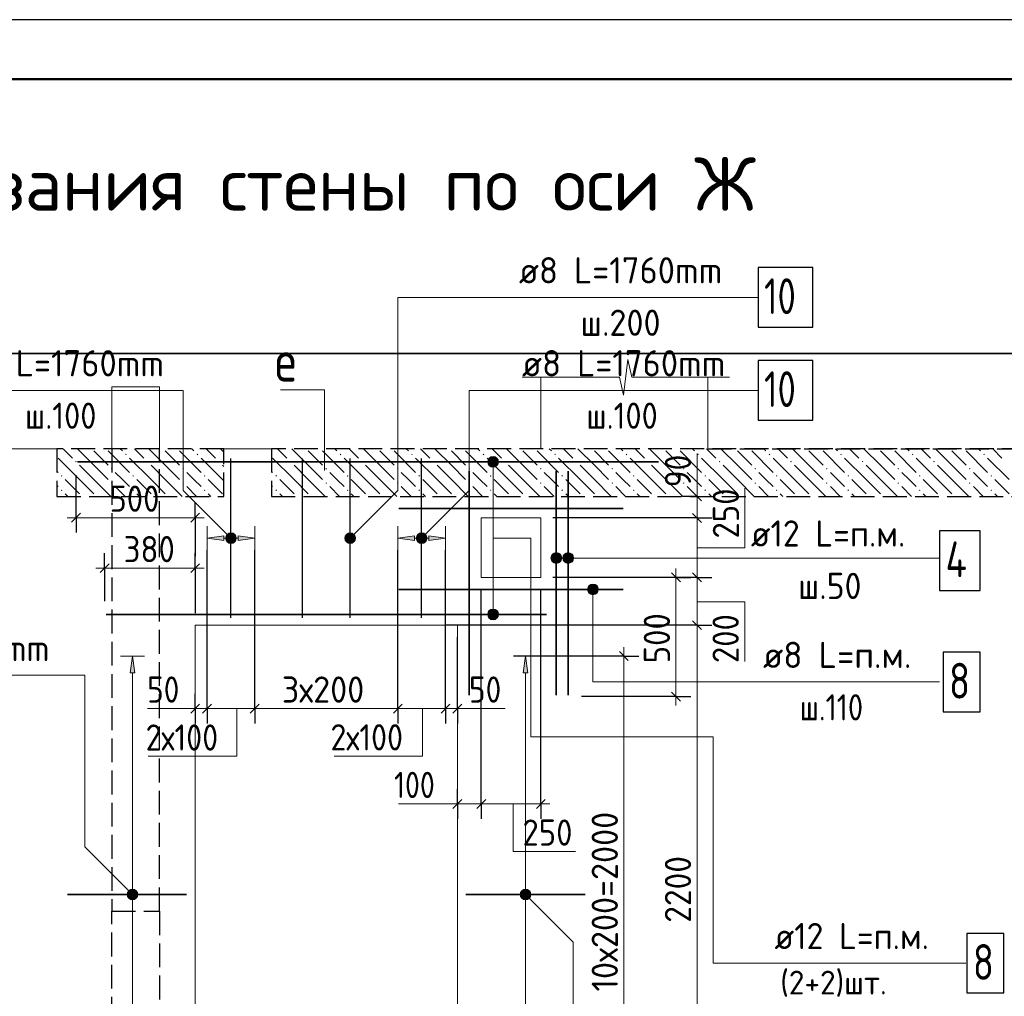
# Model space of a CAD drawing. Header units: millimetres. Extents: x 0 to 42000, y 0 to 29700.
# Tile 6 of 13: x 7369 to 15631, y 21506 to 29700. Entities that reach past the tile are written whole.
import ezdxf

# ---------------------------------------------------------------- set-up
doc = ezdxf.new("R2010")
doc.units = ezdxf.units.MM
doc.linetypes.add('______2', pattern=[270, 200, -70])
for name, color, linetype, lineweight in [('Standard', 7, 'Continuous', 25), ('ЖБ Перекрытие верхний уровень', 7, '______2', 25), ('Заголовок чертежа', 7, 'Continuous', 25), ('Позиционная метка линия выноска', 7, 'Continuous', 13), ('Примечания', 7, 'Continuous', 13), ('Размерная линия_ общее', 7, 'Continuous', 13), ('Сечения символ', 7, 'Continuous', 25), ('Стена обрамление Г-обр.', 7, 'Continuous', 35), ('Стена обрамление П-обр.', 7, 'Continuous', 35), ('Текст_ общее', 7, 'Continuous', 25)]:
    doc.layers.add(name, color=color, linetype=linetype, lineweight=lineweight)
doc.layers.add('Размерная выноска', color=7, linetype='Continuous')
doc.layers.add('Стена Хомут', color=7, linetype='Continuous', lineweight=25, true_color=0x6e3c1e)
doc.styles.add('ISOCPEUR', font='txt')

msp = doc.modelspace()

# ---------------------------------------------------------------- hatches: boundary and pattern name
at = {"layer": 'ЖБ Перекрытие верхний уровень', "linetype": 'Continuous', "lineweight": 18, "transparency": 33554687}
for points in [[(8254.5, 26052.1), (8261, 26058.6), (8267.5, 26052.1), (8261, 26045.6)], [(8854.5, 26052.1), (8861, 26058.6), (8867.5, 26052.1), (8861, 26045.6)], [(10054.5, 26052.1), (10061, 26058.6), (10067.5, 26052.1), (10061, 26045.6)], [(10654.5, 26052.1), (10661, 26058.6), (10667.5, 26052.1), (10661, 26045.6)], [(11254.5, 26052.1), (11261, 26058.6), (11267.5, 26052.1), (11261, 26045.6)], [(11854.5, 26052.1), (11861, 26058.6), (11867.5, 26052.1), (11861, 26045.6)], [(12454.5, 26052.1), (12461, 26058.6), (12467.5, 26052.1), (12461, 26045.6)], [(13054.5, 26052.1), (13061, 26058.6), (13067.5, 26052.1), (13061, 26045.6)], [(13654.5, 26052.1), (13661, 26058.6), (13667.5, 26052.1), (13661, 26045.6)], [(14254.5, 26052.1), (14261, 26058.6), (14267.5, 26052.1), (14261, 26045.6)], [(14854.5, 26052.1), (14861, 26058.6), (14867.5, 26052.1), (14861, 26045.6)], [(15454.5, 26052.1), (15461, 26058.6), (15467.5, 26052.1), (15461, 26045.6)], [(7834.5, 25992.1), (7841, 25998.6), (7847.5, 25992.1), (7841, 25985.6)], [(8434.5, 25992.1), (8441, 25998.6), (8447.5, 25992.1), (8441, 25985.6)], [(9034.5, 25992.1), (9041, 25998.6), (9047.5, 25992.1), (9041, 25985.6)], [(9634.5, 25992.1), (9641, 25998.6), (9647.5, 25992.1), (9641, 25985.6)], [(10234.5, 25992.1), (10241, 25998.6), (10247.5, 25992.1), (10241, 25985.6)], [(10834.5, 25992.1), (10841, 25998.6), (10847.5, 25992.1), (10841, 25985.6)], [(11434.5, 25992.1), (11441, 25998.6), (11447.5, 25992.1), (11441, 25985.6)], [(12034.5, 25992.1), (12041, 25998.6), (12047.5, 25992.1), (12041, 25985.6)], [(12634.5, 25992.1), (12641, 25998.6), (12647.5, 25992.1), (12641, 25985.6)], [(13234.5, 25992.1), (13241, 25998.6), (13247.5, 25992.1), (13241, 25985.6)], [(13834.5, 25992.1), (13841, 25998.6), (13847.5, 25992.1), (13841, 25985.6)], [(14434.5, 25992.1), (14441, 25998.6), (14447.5, 25992.1), (14441, 25985.6)], [(15034.5, 25992.1), (15041, 25998.6), (15047.5, 25992.1), (15041, 25985.6)], [(7714.5, 25872.1), (7721, 25878.6), (7727.5, 25872.1), (7721, 25865.6)], [(8134.5, 25932.1), (8141, 25938.6), (8147.5, 25932.1), (8141, 25925.6)], [(8314.5, 25872.1), (8321, 25878.6), (8327.5, 25872.1), (8321, 25865.6)], [(8734.5, 25932.1), (8741, 25938.6), (8747.5, 25932.1), (8741, 25925.6)], [(8914.5, 25872.1), (8921, 25878.6), (8927.5, 25872.1), (8921, 25865.6)], [(9514.5, 25872.1), (9521, 25878.6), (9527.5, 25872.1), (9521, 25865.6)], [(9934.5, 25932.1), (9941, 25938.6), (9947.5, 25932.1), (9941, 25925.6)], [(10114.5, 25872.1), (10121, 25878.6), (10127.5, 25872.1), (10121, 25865.6)], [(10534.5, 25932.1), (10541, 25938.6), (10547.5, 25932.1), (10541, 25925.6)], [(10714.5, 25872.1), (10721, 25878.6), (10727.5, 25872.1), (10721, 25865.6)], [(11134.5, 25932.1), (11141, 25938.6), (11147.5, 25932.1), (11141, 25925.6)], [(11314.5, 25872.1), (11321, 25878.6), (11327.5, 25872.1), (11321, 25865.6)], [(11734.5, 25932.1), (11741, 25938.6), (11747.5, 25932.1), (11741, 25925.6)], [(11914.5, 25872.1), (11921, 25878.6), (11927.5, 25872.1), (11921, 25865.6)], [(12334.5, 25932.1), (12341, 25938.6), (12347.5, 25932.1), (12341, 25925.6)], [(12514.5, 25872.1), (12521, 25878.6), (12527.5, 25872.1), (12521, 25865.6)], [(12934.5, 25932.1), (12941, 25938.6), (12947.5, 25932.1), (12941, 25925.6)], [(13114.5, 25872.1), (13121, 25878.6), (13127.5, 25872.1), (13121, 25865.6)], [(13534.5, 25932.1), (13541, 25938.6), (13547.5, 25932.1), (13541, 25925.6)], [(13714.5, 25872.1), (13721, 25878.6), (13727.5, 25872.1), (13721, 25865.6)], [(14134.5, 25932.1), (14141, 25938.6), (14147.5, 25932.1), (14141, 25925.6)], [(14314.5, 25872.1), (14321, 25878.6), (14327.5, 25872.1), (14321, 25865.6)], [(14734.5, 25932.1), (14741, 25938.6), (14747.5, 25932.1), (14741, 25925.6)], [(14914.5, 25872.1), (14921, 25878.6), (14927.5, 25872.1), (14921, 25865.6)], [(15334.5, 25932.1), (15341, 25938.6), (15347.5, 25932.1), (15341, 25925.6)], [(15514.5, 25872.1), (15521, 25878.6), (15527.5, 25872.1), (15521, 25865.6)], [(8134.5, 25812.1), (8141, 25818.6), (8147.5, 25812.1), (8141, 25805.6)], [(8734.5, 25812.1), (8741, 25818.6), (8747.5, 25812.1), (8741, 25805.6)], [(9934.5, 25812.1), (9941, 25818.6), (9947.5, 25812.1), (9941, 25805.6)], [(10534.5, 25812.1), (10541, 25818.6), (10547.5, 25812.1), (10541, 25805.6)], [(11134.5, 25812.1), (11141, 25818.6), (11147.5, 25812.1), (11141, 25805.6)], [(11734.5, 25812.1), (11741, 25818.6), (11747.5, 25812.1), (11741, 25805.6)], [(12334.5, 25812.1), (12341, 25818.6), (12347.5, 25812.1), (12341, 25805.6)], [(12934.5, 25812.1), (12941, 25818.6), (12947.5, 25812.1), (12941, 25805.6)], [(13534.5, 25812.1), (13541, 25818.6), (13547.5, 25812.1), (13541, 25805.6)], [(14134.5, 25812.1), (14141, 25818.6), (14147.5, 25812.1), (14141, 25805.6)], [(14734.5, 25812.1), (14741, 25818.6), (14747.5, 25812.1), (14741, 25805.6)], [(15334.5, 25812.1), (15341, 25818.6), (15347.5, 25812.1), (15341, 25805.6)], [(7714.5, 25752.1), (7721, 25758.6), (7727.5, 25752.1), (7721, 25745.6)], [(8314.5, 25752.1), (8321, 25758.6), (8327.5, 25752.1), (8321, 25745.6)], [(8914.5, 25752.1), (8921, 25758.6), (8927.5, 25752.1), (8921, 25745.6)], [(9514.5, 25752.1), (9521, 25758.6), (9527.5, 25752.1), (9521, 25745.6)], [(10114.5, 25752.1), (10121, 25758.6), (10127.5, 25752.1), (10121, 25745.6)], [(10714.5, 25752.1), (10721, 25758.6), (10727.5, 25752.1), (10721, 25745.6)], [(11314.5, 25752.1), (11321, 25758.6), (11327.5, 25752.1), (11321, 25745.6)], [(11914.5, 25752.1), (11921, 25758.6), (11927.5, 25752.1), (11921, 25745.6)], [(12514.5, 25752.1), (12521, 25758.6), (12527.5, 25752.1), (12521, 25745.6)], [(13114.5, 25752.1), (13121, 25758.6), (13127.5, 25752.1), (13121, 25745.6)], [(13714.5, 25752.1), (13721, 25758.6), (13727.5, 25752.1), (13721, 25745.6)], [(14314.5, 25752.1), (14321, 25758.6), (14327.5, 25752.1), (14321, 25745.6)], [(14914.5, 25752.1), (14921, 25758.6), (14927.5, 25752.1), (14921, 25745.6)], [(15514.5, 25752.1), (15521, 25758.6), (15527.5, 25752.1), (15521, 25745.6)]]:
    msp.add_hatch(color=7, dxfattribs=at).paths.add_polyline_path(points, flags=16)
at = {"layer": 'Позиционная метка линия выноска', "linetype": 'Continuous', "lineweight": 13, "transparency": 33554687}
for points in [[(11302.4, 26012.5), (11379.8, 26012.5), (11363.6, 26028.7)], [(11302.4, 26012.5), (11363.6, 26028.7), (11318.6, 26028.7)], [(11318.6, 26028.7), (11363.6, 26028.7), (11341.1, 26035)], [(11296.1, 25990), (11386.1, 25990), (11379.8, 26012.5)], [(11296.1, 25990), (11379.8, 26012.5), (11302.4, 26012.5)], [(11302.4, 25967.5), (11386.1, 25990), (11296.1, 25990)], [(11302.4, 25967.5), (11379.8, 25967.5), (11386.1, 25990)], [(11318.6, 25951.3), (11379.8, 25967.5), (11302.4, 25967.5)], [(11318.6, 25951.3), (11363.6, 25951.3), (11379.8, 25967.5)], [(11363.6, 25951.3), (11318.6, 25951.3), (11341.1, 25945)], [(9098.5, 25361.5), (9130.3, 25393.3), (9109.9, 25381.8)], [(9130.3, 25393.3), (9098.5, 25361.5), (9098.5, 25338.5)], [(9130.3, 25393.3), (9098.5, 25338.5), (9153.2, 25393.3)], [(9153.2, 25393.3), (9098.5, 25338.5), (9109.9, 25318.2)], [(9153.2, 25393.3), (9109.9, 25318.2), (9173.6, 25381.8)], [(9173.6, 25381.8), (9109.9, 25318.2), (9130.3, 25306.7)], [(9173.6, 25381.8), (9130.3, 25306.7), (9185, 25361.5)], [(10173.6, 25318.2), (10109.9, 25381.8), (10098.5, 25361.5)], [(10185, 25338.5), (10130.3, 25393.3), (10109.9, 25381.8)], [(10185, 25338.5), (10109.9, 25381.8), (10173.6, 25318.2)], [(10185, 25361.5), (10153.2, 25393.3), (10130.3, 25393.3)], [(10185, 25361.5), (10130.3, 25393.3), (10185, 25338.5)], [(10153.2, 25393.3), (10185, 25361.5), (10173.6, 25381.8)], [(10773.6, 25318.2), (10709.9, 25381.8), (10698.5, 25361.5)], [(10785, 25338.5), (10730.3, 25393.3), (10709.9, 25381.8)], [(10785, 25338.5), (10709.9, 25381.8), (10773.6, 25318.2)], [(10785, 25361.5), (10753.2, 25393.3), (10730.3, 25393.3)], [(10785, 25361.5), (10730.3, 25393.3), (10785, 25338.5)], [(10753.2, 25393.3), (10785, 25361.5), (10773.6, 25381.8)], [(9185, 25361.5), (9130.3, 25306.7), (9153.2, 25306.7)], [(9185, 25361.5), (9153.2, 25306.7), (9185, 25338.5)], [(9185, 25338.5), (9153.2, 25306.7), (9173.6, 25318.2)], [(10173.6, 25318.2), (10098.5, 25361.5), (10153.2, 25306.7)], [(10153.2, 25306.7), (10098.5, 25361.5), (10098.5, 25338.5)], [(10153.2, 25306.7), (10098.5, 25338.5), (10130.3, 25306.7)], [(10130.3, 25306.7), (10098.5, 25338.5), (10109.9, 25318.2)], [(10773.6, 25318.2), (10698.5, 25361.5), (10753.2, 25306.7)], [(10753.2, 25306.7), (10698.5, 25361.5), (10698.5, 25338.5)], [(10753.2, 25306.7), (10698.5, 25338.5), (10730.3, 25306.7)], [(10730.3, 25306.7), (10698.5, 25338.5), (10709.9, 25318.2)], [(11833.1, 25160.8), (11833.1, 25205.8), (11826.8, 25183.3)], [(11849.3, 25144.6), (11849.3, 25222), (11833.1, 25205.8)], [(11849.3, 25144.6), (11833.1, 25205.8), (11833.1, 25160.8)], [(11871.8, 25138.3), (11871.8, 25228.3), (11849.3, 25222)], [(11871.8, 25138.3), (11849.3, 25222), (11849.3, 25144.6)], [(11894.3, 25144.6), (11894.3, 25222), (11871.8, 25228.3)], [(11894.3, 25144.6), (11871.8, 25228.3), (11871.8, 25138.3)], [(11910.5, 25160.8), (11910.5, 25205.8), (11894.3, 25222)], [(11910.5, 25160.8), (11894.3, 25222), (11894.3, 25144.6)], [(11910.5, 25205.8), (11910.5, 25160.8), (11916.8, 25183.3)], [(11933.1, 25160.8), (11933.1, 25205.8), (11926.8, 25183.3)], [(11949.3, 25144.6), (11949.3, 25222), (11933.1, 25205.8)], [(11949.3, 25144.6), (11933.1, 25205.8), (11933.1, 25160.8)], [(11971.8, 25138.3), (11971.8, 25228.3), (11949.3, 25222)], [(11971.8, 25138.3), (11949.3, 25222), (11949.3, 25144.6)], [(11994.3, 25144.6), (11994.3, 25222), (11971.8, 25228.3)], [(11994.3, 25144.6), (11971.8, 25228.3), (11971.8, 25138.3)], [(12010.5, 25160.8), (12010.5, 25205.8), (11994.3, 25222)], [(12010.5, 25160.8), (11994.3, 25222), (11994.3, 25144.6)], [(12010.5, 25205.8), (12010.5, 25160.8), (12016.8, 25183.3)], [(12140.5, 24942.5), (12217.9, 24942.5), (12201.7, 24958.7)], [(12140.5, 24942.5), (12201.7, 24958.7), (12156.7, 24958.7)], [(12156.7, 24958.7), (12201.7, 24958.7), (12179.2, 24965)], [(12134.2, 24920), (12224.2, 24920), (12217.9, 24942.5)], [(12134.2, 24920), (12217.9, 24942.5), (12140.5, 24942.5)], [(12140.5, 24897.5), (12224.2, 24920), (12134.2, 24920)], [(12140.5, 24897.5), (12217.9, 24897.5), (12224.2, 24920)], [(12156.7, 24881.3), (12217.9, 24897.5), (12140.5, 24897.5)], [(12156.7, 24881.3), (12201.7, 24881.3), (12217.9, 24897.5)], [(12201.7, 24881.3), (12156.7, 24881.3), (12179.2, 24875)], [(11379.8, 24732.5), (11302.4, 24732.5), (11296.1, 24710)], [(11379.8, 24732.5), (11296.1, 24710), (11386.1, 24710)], [(11386.1, 24710), (11296.1, 24710), (11302.4, 24687.5)], [(11363.6, 24748.7), (11318.6, 24748.7), (11302.4, 24732.5)], [(11363.6, 24748.7), (11302.4, 24732.5), (11379.8, 24732.5)], [(11386.1, 24710), (11302.4, 24687.5), (11379.8, 24687.5)], [(11318.6, 24748.7), (11363.6, 24748.7), (11341.1, 24755)], [(11379.8, 24687.5), (11302.4, 24687.5), (11318.6, 24671.3)], [(11379.8, 24687.5), (11318.6, 24671.3), (11363.6, 24671.3)], [(11363.6, 24671.3), (11318.6, 24671.3), (11341.1, 24665)], [(8272.2, 22371.5), (8304, 22403.3), (8283.7, 22391.8)], [(8304, 22403.3), (8272.2, 22371.5), (8272.2, 22348.5)], [(8304, 22403.3), (8272.2, 22348.5), (8326.9, 22403.3)], [(8326.9, 22403.3), (8272.2, 22348.5), (8283.7, 22328.2)], [(8326.9, 22403.3), (8283.7, 22328.2), (8347.3, 22391.8)], [(8347.3, 22391.8), (8283.7, 22328.2), (8304, 22316.7)], [(8347.3, 22391.8), (8304, 22316.7), (8358.8, 22371.5)], [(11581.9, 22328.2), (11625.2, 22403.3), (11570.5, 22348.5)], [(11570.5, 22348.5), (11625.2, 22403.3), (11602.3, 22403.3)], [(11570.5, 22348.5), (11602.3, 22403.3), (11570.5, 22371.5)], [(11570.5, 22371.5), (11602.3, 22403.3), (11581.9, 22391.8)], [(11581.9, 22328.2), (11645.6, 22391.8), (11625.2, 22403.3)], [(11602.3, 22316.7), (11645.6, 22391.8), (11581.9, 22328.2)], [(11602.3, 22316.7), (11657, 22371.5), (11645.6, 22391.8)], [(8358.8, 22371.5), (8304, 22316.7), (8326.9, 22316.7)], [(8358.8, 22371.5), (8326.9, 22316.7), (8358.8, 22348.5)], [(8358.8, 22348.5), (8326.9, 22316.7), (8347.3, 22328.2)], [(11625.2, 22316.7), (11657, 22371.5), (11602.3, 22316.7)], [(11625.2, 22316.7), (11657, 22348.5), (11657, 22371.5)], [(11657, 22348.5), (11625.2, 22316.7), (11645.6, 22328.2)]]:
    msp.add_hatch(color=7, dxfattribs=at).paths.add_polyline_path(points)
at = {"layer": 'Стена обрамление П-обр.', "linetype": 'Continuous', "lineweight": 13, "transparency": 33554687}
for points in [[(8335.5, 24220), (8315.5, 24360), (8295.5, 24220)], [(11633.8, 24220), (11613.8, 24360), (11593.8, 24220)]]:
    msp.add_hatch(color=7, dxfattribs=at).paths.add_polyline_path(points)
at = {"layer": 'Стена Хомут', "linetype": 'Continuous', "lineweight": 13, "transparency": 33554687}
for points in [[(9081.8, 25330), (8941.8, 25350), (9081.8, 25370)], [(10681.8, 25330), (10541.8, 25350), (10681.8, 25370)]]:
    msp.add_hatch(color=7, dxfattribs=at).paths.add_polyline_path(points, flags=16)
for points in [[(9201.8, 25330), (9341.8, 25350), (9201.8, 25370)], [(10801.8, 25330), (10941.8, 25350), (10801.8, 25370)]]:
    msp.add_hatch(color=7, dxfattribs=at).paths.add_polyline_path(points)

# ---------------------------------------------------------------- linework, layer by layer
at = {"layer": 'Standard', "color": 7, "linetype": 'Continuous', "lineweight": 13, "transparency": 33554687}
for p, q in [((12436.6, 26550), (12471.4, 26850)), ((12471.4, 26850), (12506.2, 26700)), ((11584, 26700), (12401.8, 26700)), ((12401.8, 26700), (12436.6, 26550)), ((12506.2, 26700), (13324, 26700)), ((13324, 26700), (13324, 26700)), ((7841.8, 25521), (7766.8, 25521)), ((8841.8, 25521), (7841.8, 25521)), ((8841.8, 25521), (8916.8, 25521)), ((8081.8, 25097.9), (8006.8, 25097.9)), ((8841.8, 25097.9), (8081.8, 25097.9)), ((8841.8, 25097.9), (8916.8, 25097.9)), ((12875.5, 25020), (12875.5, 25095)), ((12438.5, 24360), (12438.5, 24435)), ((12875.5, 24020), (12875.5, 23945)), ((8841.8, 23919.5), (8766.8, 23919.5)), ((8841.8, 23919.5), (8941.8, 23919.5)), ((8941.8, 23919.5), (9341.8, 23919.5)), ((9341.8, 23919.5), (10541.8, 23919.5)), ((10541.8, 23919.5), (10941.8, 23919.5)), ((10941.8, 23919.5), (11041.8, 23919.5)), ((11041.8, 23919.5), (11116.8, 23919.5))]:
    msp.add_line(p, q, dxfattribs=at)
at = {"layer": 'Standard', "color": 7, "linetype": 'Continuous', "lineweight": 18, "transparency": 33554687}
for p, q in [((11741.8, 26700), (11741.8, 26100)), ((13141.8, 26700), (13141.8, 26100)), ((8141.8, 26620), (8141.8, 26100)), ((8541.8, 26620), (8141.8, 26620)), ((8541.8, 26100), (8541.8, 26620)), ((7681.8, 26100), (6981.8, 26100)), ((9481.8, 26100), (9081.8, 26100)), ((11241.8, 25520), (11241.8, 25020)), ((11741.8, 25520), (11241.8, 25520)), ((11741.8, 25020), (11741.8, 25520)), ((11741.8, 25020), (11241.8, 25020)), ((8841.8, 24620), (8841.8, 20220)), ((11041.8, 24620), (8841.8, 24620)), ((11041.8, 24620), (11041.8, 20220))]:
    msp.add_line(p, q, dxfattribs=at)
at = {"layer": 'Standard', "color": 7, "linetype": 'Continuous', "lineweight": -3, "transparency": 33554687}
for p, q in [((7841.8, 25521), (7841.8, 25878)), ((7841.8, 25521), (7841.8, 25646)), ((8841.8, 25521), (8841.8, 25646)), ((7841.8, 25521), (7841.8, 25396)), ((8841.8, 25521), (8841.8, 25396)), ((8841.8, 25521), (8841.8, 25197.9)), ((8081.8, 25097.9), (8081.8, 25222.9)), ((8841.8, 25097.9), (8841.8, 25222.9)), ((8081.8, 25097.9), (8081.8, 24972.9)), ((8081.8, 25097.9), (8081.8, 24822)), ((8841.8, 25097.9), (8841.8, 24972.9)), ((8841.8, 25097.9), (8841.8, 24720)), ((12875.5, 25020), (11841.8, 25020)), ((12875.5, 25020), (12750.5, 25020)), ((12875.5, 25020), (13000.5, 25020)), ((12438.5, 24360), (11513.8, 24360)), ((12438.5, 24360), (12313.4, 24360)), ((12438.5, 24360), (12563.5, 24360)), ((8841.8, 23919.5), (8841.8, 24044.5)), ((8941.8, 23919.5), (8941.8, 24044.5)), ((9341.8, 23919.5), (9341.8, 24044.5)), ((10541.8, 23919.5), (10541.8, 24044.5)), ((10941.8, 23919.5), (10941.8, 24044.5)), ((11041.8, 23919.5), (11041.8, 24044.5)), ((12875.5, 24020), (12083.8, 24020)), ((12875.5, 24020), (12750.5, 24020)), ((12875.5, 24020), (13000.5, 24020)), ((8841.8, 23919.5), (8841.8, 23794.5)), ((8841.8, 23919.5), (8841.8, 23919.5)), ((8941.8, 23919.5), (8941.8, 23794.5)), ((9341.8, 23919.5), (9341.8, 23794.5)), ((10541.8, 23919.5), (10541.8, 23794.5)), ((10941.8, 23919.5), (10941.8, 23794.5)), ((11041.8, 23919.5), (11041.8, 23794.5))]:
    msp.add_line(p, q, dxfattribs=at)
at = {"layer": 'Standard', "color": 7, "linetype": 'Continuous', "lineweight": 25, "transparency": 33554687}
for p, q in [((7879.3, 25558.5), (7804.3, 25483.5)), ((8879.3, 25558.5), (8804.3, 25483.5)), ((8119.3, 25135.4), (8044.3, 25060.4)), ((8879.3, 25135.4), (8804.3, 25060.4)), ((12838, 25057.5), (12913, 24982.5)), ((12401, 24397.5), (12476, 24322.5)), ((12838, 24057.5), (12913, 23982.5)), ((8804.3, 23882), (8879.3, 23957)), ((8904.3, 23882), (8979.3, 23957)), ((9304.3, 23882), (9379.3, 23957)), ((10504.3, 23882), (10579.3, 23957)), ((10904.3, 23882), (10979.3, 23957)), ((11004.3, 23882), (11079.3, 23957))]:
    msp.add_line(p, q, dxfattribs=at)
msp.add_lwpolyline([(0, 0), (42000, 0), (42000, 29700), (0, 29700), (0, 0)], close=True, dxfattribs=at)
at = {"layer": 'Standard', "color": 7, "linetype": 'Continuous', "lineweight": 50, "transparency": 33554687}
msp.add_lwpolyline([(2000, 29200), (41500, 29200), (41500, 500), (2000, 500), (2000, 29200)], close=True, dxfattribs=at)
at = {"layer": 'Standard', "color": 7, "linetype": 'Continuous', "lineweight": 13, "transparency": 33554687}
for points in [[(29911.3, 29200), (2000, 29200), (2000, 6000), (29911.3, 6000), (29911.3, 29200)], [(12875.5, 25020), (12875.5, 24201.4), (12875.5, 24201.4), (12875.5, 24020)], [(12438.5, 24360), (12438.5, 21453.3), (12438.5, 21453.3), (12438.5, 20360)]]:
    msp.add_lwpolyline(points, dxfattribs=at)
at = {"layer": 'Standard', "color": 254, "linetype": 'Continuous', "lineweight": 35, "true_color": 0xc4c4ff, "transparency": 33554687}
msp.add_lwpolyline([(4862.5, 18820), (27342.5, 18820), (27342.5, 26900), (4862.5, 26900), (4862.5, 18820)], dxfattribs=at)
at = {"layer": 'Standard', "color": 7, "linetype": 'Continuous', "lineweight": -3, "transparency": 33554687}
for points in [[(8941.8, 23919.5), (8941.8, 23936.5), (8941.8, 23936.5), (8941.8, 23936.5), (8941.8, 23936.5), (8941.8, 24067.7), (8941.8, 24067.7), (8941.8, 25250)], [(9341.8, 23919.5), (9341.8, 23936.5), (9341.8, 23936.5), (9341.8, 23936.5), (9341.8, 23936.5), (9341.8, 24165.6), (9341.8, 24165.6), (9341.8, 25250)], [(10541.8, 23919.5), (10541.8, 23936.5), (10541.8, 23936.5), (10541.8, 24459.3), (10541.8, 24459.3), (10541.8, 25250)], [(10941.8, 23919.5), (10941.8, 23936.5), (10941.8, 23936.5), (10941.8, 24557.2), (10941.8, 24557.2), (10941.8, 25250)], [(11041.8, 23919.5), (11041.8, 23936.5), (11041.8, 23936.5), (11041.8, 24520)]]:
    msp.add_lwpolyline(points, dxfattribs=at)
at = {"layer": 'ЖБ Перекрытие верхний уровень', "color": 7, "linetype": '______2', "lineweight": 25, "transparency": 33554687}
for p, q in [((7681.8, 26100), (7681.8, 25700)), ((9081.8, 26100), (7681.8, 26100)), ((9081.8, 25700), (9081.8, 26100)), ((9481.8, 26100), (9481.8, 25700)), ((20941.8, 26100), (9481.8, 26100)), ((7681.8, 25700), (9081.8, 25700)), ((9481.8, 25700), (20441.8, 25700))]:
    msp.add_line(p, q, dxfattribs=at)
at = {"layer": 'ЖБ Перекрытие верхний уровень', "color": 9, "linetype": 'Continuous', "lineweight": 18, "true_color": 0xc7c7c7, "transparency": 33554687}
for p, q in [((7733.1, 26100), (7811, 26022.1)), ((7991, 25962.1), (7853.1, 26100)), ((7991, 26082.1), (8111, 25962.1)), ((8111, 26082.1), (8291, 25902.1)), ((8213.1, 26100), (8231, 26082.1)), ((8333.1, 26100), (8411, 26022.1)), ((8591, 25962.1), (8453.1, 26100)), ((8591, 26082.1), (8711, 25962.1)), ((8711, 26082.1), (8891, 25902.1)), ((8813.1, 26100), (8831, 26082.1)), ((8933.1, 26100), (9011, 26022.1)), ((9081.8, 26071.3), (9053.1, 26100)), ((9533.1, 26100), (9611, 26022.1)), ((9791, 25962.1), (9653.1, 26100)), ((9791, 26082.1), (9911, 25962.1)), ((9911, 26082.1), (10091, 25902.1)), ((10013.1, 26100), (10031, 26082.1)), ((10133.1, 26100), (10211, 26022.1)), ((10391, 25962.1), (10253.1, 26100)), ((10391, 26082.1), (10511, 25962.1)), ((10511, 26082.1), (10691, 25902.1)), ((10613.1, 26100), (10631, 26082.1)), ((10733.1, 26100), (10811, 26022.1)), ((10991, 25962.1), (10853.1, 26100)), ((10991, 26082.1), (11111, 25962.1)), ((11111, 26082.1), (11291, 25902.1)), ((11213.1, 26100), (11231, 26082.1)), ((11333.1, 26100), (11411, 26022.1)), ((11591, 25962.1), (11453.1, 26100)), ((11591, 26082.1), (11711, 25962.1)), ((11711, 26082.1), (11891, 25902.1)), ((11813.1, 26100), (11831, 26082.1)), ((11933.1, 26100), (12011, 26022.1)), ((12191, 25962.1), (12053.1, 26100)), ((12191, 26082.1), (12311, 25962.1)), ((12311, 26082.1), (12491, 25902.1)), ((12413.1, 26100), (12431, 26082.1)), ((12533.1, 26100), (12611, 26022.1)), ((12791, 25962.1), (12653.1, 26100)), ((12791, 26082.1), (12911, 25962.1)), ((12911, 26082.1), (13091, 25902.1)), ((13013.1, 26100), (13031, 26082.1)), ((13133.1, 26100), (13211, 26022.1)), ((13391, 25962.1), (13253.1, 26100)), ((13391, 26082.1), (13511, 25962.1)), ((13511, 26082.1), (13691, 25902.1)), ((13613.1, 26100), (13631, 26082.1)), ((13733.1, 26100), (13811, 26022.1)), ((13991, 25962.1), (13853.1, 26100)), ((13991, 26082.1), (14111, 25962.1)), ((14111, 26082.1), (14291, 25902.1)), ((14213.1, 26100), (14231, 26082.1)), ((14333.1, 26100), (14411, 26022.1)), ((14591, 25962.1), (14453.1, 26100)), ((14591, 26082.1), (14711, 25962.1)), ((14711, 26082.1), (14891, 25902.1)), ((14813.1, 26100), (14831, 26082.1)), ((14933.1, 26100), (15011, 26022.1)), ((15191, 25962.1), (15053.1, 26100)), ((15191, 26082.1), (15311, 25962.1)), ((15311, 26082.1), (15491, 25902.1)), ((15413.1, 26100), (15431, 26082.1)), ((15533.1, 26100), (15611, 26022.1)), ((7871, 25842.1), (7691, 26022.1)), ((7871, 25962.1), (7991, 25842.1)), ((7991, 25962.1), (8111, 25842.1)), ((8471, 25842.1), (8291, 26022.1)), ((8471, 25962.1), (8591, 25842.1)), ((8591, 25962.1), (8711, 25842.1)), ((9071, 25842.1), (8891, 26022.1)), ((9071, 25962.1), (9081.8, 25951.3)), ((9671, 25842.1), (9491, 26022.1)), ((9671, 25962.1), (9791, 25842.1)), ((9791, 25962.1), (9911, 25842.1)), ((10271, 25842.1), (10091, 26022.1)), ((10271, 25962.1), (10391, 25842.1)), ((10391, 25962.1), (10511, 25842.1)), ((10871, 25842.1), (10691, 26022.1)), ((10871, 25962.1), (10991, 25842.1)), ((10991, 25962.1), (11111, 25842.1)), ((11471, 25842.1), (11291, 26022.1)), ((11471, 25962.1), (11591, 25842.1)), ((11591, 25962.1), (11711, 25842.1)), ((12071, 25842.1), (11891, 26022.1)), ((12071, 25962.1), (12191, 25842.1)), ((12191, 25962.1), (12311, 25842.1)), ((12671, 25842.1), (12491, 26022.1)), ((12671, 25962.1), (12791, 25842.1)), ((12791, 25962.1), (12911, 25842.1)), ((13271, 25842.1), (13091, 26022.1)), ((13271, 25962.1), (13391, 25842.1)), ((13391, 25962.1), (13511, 25842.1)), ((13871, 25842.1), (13691, 26022.1)), ((13871, 25962.1), (13991, 25842.1)), ((13991, 25962.1), (14111, 25842.1)), ((14471, 25842.1), (14291, 26022.1)), ((14471, 25962.1), (14591, 25842.1)), ((14591, 25962.1), (14711, 25842.1)), ((15071, 25842.1), (14891, 26022.1)), ((15071, 25962.1), (15191, 25842.1)), ((15191, 25962.1), (15311, 25842.1)), ((15671, 25842.1), (15491, 26022.1)), ((7681.8, 25911.3), (7691, 25902.1)), ((8231, 25842.1), (8171, 25902.1)), ((8831, 25842.1), (8771, 25902.1)), ((9481.8, 25911.3), (9491, 25902.1)), ((10031, 25842.1), (9971, 25902.1)), ((10631, 25842.1), (10571, 25902.1)), ((11231, 25842.1), (11171, 25902.1)), ((11831, 25842.1), (11771, 25902.1)), ((12431, 25842.1), (12371, 25902.1)), ((13031, 25842.1), (12971, 25902.1)), ((13631, 25842.1), (13571, 25902.1)), ((14231, 25842.1), (14171, 25902.1)), ((14831, 25842.1), (14771, 25902.1)), ((15431, 25842.1), (15371, 25902.1)), ((7691, 25782.1), (7681.8, 25791.3)), ((7751, 25842.1), (7871, 25722.1)), ((7871, 25842.1), (7991, 25722.1)), ((7991, 25842.1), (8133.1, 25700)), ((8171, 25782.1), (8253.1, 25700)), ((8291, 25782.1), (8231, 25842.1)), ((8351, 25842.1), (8471, 25722.1)), ((8471, 25842.1), (8591, 25722.1)), ((8591, 25842.1), (8733.1, 25700)), ((8771, 25782.1), (8853.1, 25700)), ((8891, 25782.1), (8831, 25842.1)), ((8951, 25842.1), (9071, 25722.1)), ((9071, 25842.1), (9081.8, 25831.3)), ((9491, 25782.1), (9481.8, 25791.3)), ((9551, 25842.1), (9671, 25722.1)), ((9671, 25842.1), (9791, 25722.1)), ((9791, 25842.1), (9933.1, 25700)), ((9971, 25782.1), (10053.1, 25700)), ((10091, 25782.1), (10031, 25842.1)), ((10151, 25842.1), (10271, 25722.1)), ((10271, 25842.1), (10391, 25722.1)), ((10391, 25842.1), (10533.1, 25700)), ((10571, 25782.1), (10653.1, 25700)), ((10691, 25782.1), (10631, 25842.1)), ((10751, 25842.1), (10871, 25722.1)), ((10871, 25842.1), (10991, 25722.1)), ((10991, 25842.1), (11133.1, 25700)), ((11171, 25782.1), (11253.1, 25700)), ((11291, 25782.1), (11231, 25842.1)), ((11351, 25842.1), (11471, 25722.1)), ((11471, 25842.1), (11591, 25722.1)), ((11591, 25842.1), (11733.1, 25700)), ((11771, 25782.1), (11853.1, 25700)), ((11891, 25782.1), (11831, 25842.1)), ((11951, 25842.1), (12071, 25722.1)), ((12071, 25842.1), (12191, 25722.1)), ((12191, 25842.1), (12333.1, 25700)), ((12371, 25782.1), (12453.1, 25700)), ((12491, 25782.1), (12431, 25842.1)), ((12551, 25842.1), (12671, 25722.1)), ((12671, 25842.1), (12791, 25722.1)), ((12791, 25842.1), (12933.1, 25700)), ((12971, 25782.1), (13053.1, 25700)), ((13091, 25782.1), (13031, 25842.1)), ((13151, 25842.1), (13271, 25722.1)), ((13271, 25842.1), (13391, 25722.1)), ((13391, 25842.1), (13533.1, 25700)), ((13571, 25782.1), (13653.1, 25700)), ((13691, 25782.1), (13631, 25842.1)), ((13751, 25842.1), (13871, 25722.1)), ((13871, 25842.1), (13991, 25722.1)), ((13991, 25842.1), (14133.1, 25700)), ((14171, 25782.1), (14253.1, 25700)), ((14291, 25782.1), (14231, 25842.1)), ((14351, 25842.1), (14471, 25722.1)), ((14471, 25842.1), (14591, 25722.1)), ((14591, 25842.1), (14733.1, 25700)), ((14771, 25782.1), (14853.1, 25700)), ((14891, 25782.1), (14831, 25842.1)), ((14951, 25842.1), (15071, 25722.1)), ((15071, 25842.1), (15191, 25722.1)), ((15191, 25842.1), (15333.1, 25700)), ((15371, 25782.1), (15453.1, 25700)), ((15491, 25782.1), (15431, 25842.1)), ((15551, 25842.1), (15671, 25722.1)), ((7751, 25722.1), (7773.1, 25700)), ((8351, 25722.1), (8373.1, 25700)), ((8951, 25722.1), (8973.1, 25700)), ((9551, 25722.1), (9573.1, 25700)), ((10151, 25722.1), (10173.1, 25700)), ((10751, 25722.1), (10773.1, 25700)), ((11351, 25722.1), (11373.1, 25700)), ((11951, 25722.1), (11973.1, 25700)), ((12551, 25722.1), (12573.1, 25700)), ((13151, 25722.1), (13173.1, 25700)), ((13751, 25722.1), (13773.1, 25700)), ((14351, 25722.1), (14373.1, 25700)), ((14951, 25722.1), (14973.1, 25700)), ((15551, 25722.1), (15573.1, 25700))]:
    msp.add_line(p, q, dxfattribs=at)
at = {"layer": 'Позиционная метка линия выноска', "color": 7, "linetype": 'Continuous', "lineweight": 13, "transparency": 33554687}
for p, q in [((11341.1, 26035), (11341.1, 26035)), ((11296.1, 25990), (11296.1, 25990)), ((11341.1, 25945), (11341.1, 25945)), ((11386.1, 25990), (11386.1, 25990)), ((9109.9, 25381.8), (9109.9, 25381.8)), ((9173.6, 25381.8), (9173.6, 25381.8)), ((10109.9, 25381.8), (10109.9, 25381.8)), ((10173.6, 25381.8), (10173.6, 25381.8)), ((10709.9, 25381.8), (10709.9, 25381.8)), ((10773.6, 25381.8), (10773.6, 25381.8)), ((9109.9, 25318.2), (9109.9, 25318.2)), ((9173.6, 25318.2), (9173.6, 25318.2)), ((10109.9, 25318.2), (10109.9, 25318.2)), ((10173.6, 25318.2), (10173.6, 25318.2)), ((10709.9, 25318.2), (10709.9, 25318.2)), ((10773.6, 25318.2), (10773.6, 25318.2)), ((11658.8, 23684), (11658.8, 25350)), ((11871.8, 25228.3), (11871.8, 25228.3)), ((11971.8, 25228.3), (11971.8, 25228.3)), ((11826.8, 25183.3), (11826.8, 25183.3)), ((11871.8, 25138.3), (11871.8, 25138.3)), ((11916.8, 25183.3), (11916.8, 25183.3)), ((11926.8, 25183.3), (11926.8, 25183.3)), ((11971.8, 25138.3), (11971.8, 25138.3)), ((12016.8, 25183.3), (12016.8, 25183.3)), ((12179.2, 24965), (12179.2, 24965)), ((12134.2, 24920), (12134.2, 24920)), ((12179.2, 24875), (12179.2, 24875)), ((12224.2, 24920), (12224.2, 24920)), ((11296.1, 24710), (11296.1, 24710)), ((11341.1, 24755), (11341.1, 24755)), ((11386.1, 24710), (11386.1, 24710)), ((11341.1, 24665), (11341.1, 24665)), ((13186.8, 23684), (11658.8, 23684)), ((13186.8, 23684), (13186.8, 21784)), ((8283.7, 22391.8), (8283.7, 22391.8)), ((8347.3, 22391.8), (8347.3, 22391.8)), ((11581.9, 22391.8), (11581.9, 22391.8)), ((11645.6, 22391.8), (11645.6, 22391.8)), ((8283.7, 22328.2), (8283.7, 22328.2)), ((8347.3, 22328.2), (8347.3, 22328.2)), ((11581.9, 22328.2), (11581.9, 22328.2)), ((11645.6, 22328.2), (11645.6, 22328.2)), ((13186.8, 21784), (15306.8, 21784))]:
    msp.add_line(p, q, dxfattribs=at)
for points in [[(13565.8, 27370), (10541.8, 27370), (10541.8, 25750), (10141.8, 25350)], [(6763.8, 26590), (8741.8, 26590), (8741.8, 25750), (9141.8, 25350)], [(13565.1, 26590), (11141.8, 26590), (11141.8, 25750), (10741.8, 25350)], [(11658.8, 25350), (11341.1, 25350), (11341.1, 25990)], [(11658.8, 25350), (11341.1, 25350), (11341.1, 24710)], [(14986.8, 25183.3), (13071.8, 25183.3), (12511.8, 25183.3), (11871.8, 25183.3)], [(15086.8, 25183.3), (13171.8, 25183.3), (12611.8, 25183.3), (11971.8, 25183.3)], [(15086.8, 24143.3), (13171.8, 24143.3), (12179.2, 24143.3), (12179.2, 24920)], [(5872.5, 24200), (7915.5, 24200), (7915.5, 22760), (8315.5, 22360)], [(15308.8, 20946), (12013.8, 20946), (12013.8, 21960), (11613.8, 22360)]]:
    msp.add_lwpolyline(points, dxfattribs=at)
for centre in [(11341.1, 25990), (9141.8, 25350), (10141.8, 25350), (10741.8, 25350), (11871.8, 25183.3), (11971.8, 25183.3), (12179.2, 24920), (11341.1, 24710), (8315.5, 22360), (11613.8, 22360)]:
    msp.add_circle(centre, 45, dxfattribs=at)
at = {"layer": 'Примечания', "color": 253, "linetype": '______2', "lineweight": -3, "true_color": 0xababab, "transparency": 33554687}
for p, q in [((8141.8, 26100), (8141.8, 22220)), ((8541.8, 22220), (8541.8, 26100)), ((13141.8, 26100), (19041.8, 26100)), ((8141.8, 20220), (8141.8, 22220)), ((8141.8, 22220), (8541.8, 22220)), ((8541.8, 22220), (8541.8, 20220))]:
    msp.add_line(p, q, dxfattribs=at)
at = {"layer": 'Размерная выноска', "color": 7, "linetype": 'Continuous', "lineweight": 13, "transparency": 33554687}
for p, q in [((13052.5, 25700), (13052.5, 26060)), ((8841.8, 23919.5), (8441.8, 23919.5)), ((11441.8, 23919.5), (11041.8, 23919.5)), ((11048.6, 23119.5), (10548.6, 23119.5))]:
    msp.add_line(p, q, dxfattribs=at)
for points in [[(13052.5, 25267.4), (13452.5, 25267.4), (13452.5, 25769.9)], [(13052.5, 24816.9), (13452.5, 24816.9), (13452.5, 24314.4)], [(9189.9, 23919.5), (9189.9, 23519.5), (8447.4, 23519.5)], [(10749.7, 23919.5), (10749.7, 23519.5), (10007.2, 23519.5)], [(11510.4, 23119.5), (11510.4, 22719.5), (12032.9, 22719.5)]]:
    msp.add_lwpolyline(points, dxfattribs=at)
at = {"layer": 'Размерная линия_ общее', "color": 253, "linetype": 'Continuous', "lineweight": -3, "true_color": 0xa0a0a0, "transparency": 33554687}
for p, q in [((13052.5, 25700), (12927.5, 25700)), ((13052.5, 25700), (13177.5, 25700)), ((13052.5, 25700), (13052.5, 25700)), ((13052.5, 25520), (12927.5, 25520)), ((13052.5, 25520), (13177.5, 25520)), ((13052.5, 25020), (12927.5, 25020)), ((13052.5, 25020), (13177.5, 25020)), ((13052.5, 24620), (12927.5, 24620)), ((13052.5, 24620), (13177.5, 24620)), ((11041.8, 23119.5), (11041.8, 23244.5)), ((11241.8, 23119.5), (11241.8, 23244.5)), ((11741.8, 23119.5), (11741.8, 23244.5)), ((11041.8, 23119.5), (11041.8, 23145.5)), ((11041.8, 23119.5), (11041.8, 22994.5)), ((11241.8, 23119.5), (11241.8, 22994.5)), ((11741.8, 23119.5), (11741.8, 22994.5))]:
    msp.add_line(p, q, dxfattribs=at)
at = {"layer": 'Размерная линия_ общее', "color": 7, "linetype": 'Continuous', "lineweight": 25, "transparency": 33554687}
for p, q in [((13015, 25737.5), (13090, 25662.5)), ((13015, 25557.5), (13090, 25482.5)), ((13015, 25057.5), (13090, 24982.5)), ((13015, 24657.5), (13090, 24582.5)), ((11004.3, 23082), (11079.3, 23157)), ((11204.3, 23082), (11279.3, 23157)), ((11704.3, 23082), (11779.3, 23157))]:
    msp.add_line(p, q, dxfattribs=at)
at = {"layer": 'Размерная линия_ общее', "color": 7, "linetype": 'Continuous', "lineweight": 13, "transparency": 33554687}
for p, q in [((13052.5, 25700), (13052.5, 25775)), ((13052.5, 25520), (13052.5, 25020)), ((13052.5, 25020), (13052.5, 24620)), ((13052.5, 24620), (13052.5, 20220)), ((11041.8, 23119.5), (10966.8, 23119.5)), ((11041.8, 23119.5), (11241.8, 23119.5)), ((11241.8, 23119.5), (11741.8, 23119.5)), ((11741.8, 23119.5), (11816.8, 23119.5))]:
    msp.add_line(p, q, dxfattribs=at)
msp.add_lwpolyline([(13052.5, 25700), (13052.5, 25675.6), (13052.5, 25675.6), (13052.5, 25625.7), (13052.5, 25625.7), (13052.5, 25523.6), (13052.5, 25523.6), (13052.5, 25520)], dxfattribs=at)
at = {"layer": 'Размерная линия_ общее', "color": 253, "linetype": 'Continuous', "lineweight": -3, "true_color": 0xa0a0a0, "transparency": 33554687}
for points in [[(13052.5, 25520), (13035.5, 25520), (13035.5, 25520), (11841.8, 25520)], [(13052.5, 25020), (13035.5, 25020), (13035.5, 25020), (11841.8, 25020)], [(11241.8, 23119.5), (11241.8, 23374.9), (11241.8, 23374.9), (11241.8, 24920)], [(11741.8, 23119.5), (11741.8, 23530.9), (11741.8, 23530.9), (11741.8, 24920)], [(13052.5, 24620), (13035.5, 24620), (13035.5, 24620), (10941.8, 24620)]]:
    msp.add_lwpolyline(points, dxfattribs=at)
at = {"layer": 'Сечения символ', "color": 7, "linetype": 'Continuous', "lineweight": 13, "transparency": 33554687}
msp.add_lwpolyline([(9926.3, 25918.9), (9926.3, 26595.4), (9556.3, 26595.4)], dxfattribs=at)
at = {"layer": 'Стена обрамление Г-обр.', "color": 7, "linetype": 'Continuous', "lineweight": 35, "transparency": 33554687}
for p, q in [((7853.8, 25990), (12729.8, 25990)), ((7853.8, 25990), (12729.8, 25990)), ((11141.8, 24032), (11141.8, 25912)), ((11141.8, 24032), (11141.8, 25912)), ((11871.8, 24032), (11871.8, 25912)), ((11871.8, 24032), (11871.8, 25912)), ((11971.8, 24032), (11971.8, 25912)), ((11971.8, 24032), (11971.8, 25912)), ((12433.8, 25600), (10549.8, 25600)), ((12433.8, 25600), (10549.8, 25600)), ((12433.8, 24920), (10549.8, 24920)), ((12433.8, 24920), (10549.8, 24920)), ((8093.8, 24710), (11789.8, 24710)), ((8093.8, 24710), (11789.8, 24710))]:
    msp.add_line(p, q, dxfattribs=at)
at = {"layer": 'Стена обрамление Г-обр.', "color": 7, "linetype": 'Continuous', "lineweight": 25, "transparency": 33554687}
for points in [[(15086.8, 24911.9), (15426.8, 24911.9), (15426.8, 25411.9), (15086.8, 25411.9), (15086.8, 24911.9)], [(15116.8, 23893.3), (15426.8, 23893.3), (15426.8, 24393.3), (15116.8, 24393.3), (15116.8, 23893.3)], [(15316.8, 21534), (15626.8, 21534), (15626.8, 22034), (15316.8, 22034), (15316.8, 21534)]]:
    msp.add_lwpolyline(points, dxfattribs=at)
at = {"layer": 'Стена обрамление П-обр.', "color": 251, "linetype": 'Continuous', "lineweight": 13, "true_color": 0x494949, "transparency": 33554687}
for p, q in [((8315.5, 24360), (8215.5, 24360)), ((8315.5, 24360), (8295.5, 24220)), ((8335.5, 24220), (8315.5, 24360)), ((8315.5, 24360), (8415.5, 24360)), ((8315.5, 24360), (8315.5, 24360)), ((11613.8, 24360), (11513.8, 24360)), ((11613.8, 24360), (11593.8, 24220)), ((11633.8, 24220), (11613.8, 24360)), ((11613.8, 24360), (11713.8, 24360)), ((11613.8, 24360), (11613.8, 24360)), ((8295.5, 24220), (8335.5, 24220)), ((8315.5, 20500), (8315.5, 24220)), ((11593.8, 24220), (11633.8, 24220)), ((11613.8, 20500), (11613.8, 24220))]:
    msp.add_line(p, q, dxfattribs=at)
at = {"layer": 'Стена обрамление П-обр.', "color": 7, "linetype": 'Continuous', "lineweight": 35, "transparency": 33554687}
for p, q in [((8769.8, 22360), (7769.8, 22360)), ((11113.8, 22360), (12113.8, 22360))]:
    msp.add_line(p, q, dxfattribs=at)
at = {"layer": 'Стена Хомут', "color": 36, "linetype": 'Continuous', "lineweight": 25, "true_color": 0x6e3c1e, "transparency": 33554687}
for p, q in [((9141.8, 24682), (9141.8, 26018)), ((9741.8, 24682), (9741.8, 26018)), ((10141.8, 24682), (10141.8, 26018)), ((10741.8, 24682), (10741.8, 26018))]:
    msp.add_line(p, q, dxfattribs=at)
at = {"layer": 'Стена Хомут', "color": 251, "linetype": 'Continuous', "lineweight": 13, "true_color": 0x494949, "transparency": 33554687}
for p, q in [((8941.8, 25350), (8941.8, 25450)), ((9341.8, 25350), (9341.8, 25450)), ((10541.8, 25350), (10541.8, 25450)), ((10941.8, 25350), (10941.8, 25450)), ((8941.8, 25350), (9081.8, 25370)), ((9081.8, 25370), (9081.8, 25330)), ((9341.8, 25350), (9201.8, 25370)), ((9201.8, 25370), (9201.8, 25330)), ((10541.8, 25350), (10681.8, 25370)), ((10681.8, 25370), (10681.8, 25330)), ((10941.8, 25350), (10801.8, 25370)), ((10801.8, 25370), (10801.8, 25330)), ((9081.8, 25330), (8941.8, 25350)), ((8941.8, 25350), (8941.8, 25250)), ((8941.8, 25350), (8941.8, 25350)), ((9081.8, 25350), (9201.8, 25350)), ((9201.8, 25330), (9341.8, 25350)), ((9341.8, 25350), (9341.8, 25250)), ((9341.8, 25350), (9341.8, 25350)), ((10681.8, 25330), (10541.8, 25350)), ((10541.8, 25350), (10541.8, 25250)), ((10541.8, 25350), (10541.8, 25350)), ((10681.8, 25350), (10801.8, 25350)), ((10801.8, 25330), (10941.8, 25350)), ((10941.8, 25350), (10941.8, 25250)), ((10941.8, 25350), (10941.8, 25350))]:
    msp.add_line(p, q, dxfattribs=at)
at = {"layer": 'Стена Хомут', "color": 7, "linetype": 'Continuous', "lineweight": 25, "transparency": 33554687}
for points in [[(13565.1, 27120), (14025.1, 27120), (14025.1, 27620), (13565.1, 27620), (13565.1, 27120)], [(13565.1, 26340), (14025.1, 26340), (14025.1, 26840), (13565.1, 26840), (13565.1, 26340)]]:
    msp.add_lwpolyline(points, dxfattribs=at)

# ---------------------------------------------------------------- texts
at = {"layer": 'Standard', "color": 7, "linetype": 'Continuous', "lineweight": 25, "transparency": 33554687, "char_height": 220, "attachment_point": 7, "style": 'ISOCPEUR'}
for s, insert, width in [('\\W0.91;500', (8121.8, 25571), 561.996), ('\\W0.91;380', (8241.8, 25147.9), 561.988), ('\\W0.87;50', (8438.3, 23969.5), 403.932), ('\\W0.95;3х200', (9567.8, 23969.5), 873.356), ('\\W0.87;50', (11139.3, 23969.5), 403.924), ('\\W0.89;2х100', (8425.4, 23567.1), 823.548), ('\\W0.89;2х100', (9976.4, 23568.8), 823.562)]:
    msp.add_mtext(s, dxfattribs=dict(at, insert=insert, width=width))
at = {"layer": 'Standard', "color": 7, "linetype": 'Continuous', "lineweight": 25, "transparency": 33554687, "char_height": 220, "attachment_point": 7, "rotation": 90, "style": 'ISOCPEUR'}
for s, insert, width in [('\\W0.91;500', (12825.6, 24300), 561.988), ('\\W0.95;10х200=2000', (12388.5, 21546), 1753.119)]:
    msp.add_mtext(s, dxfattribs=dict(at, insert=insert, width=width))
at = {"layer": 'Заголовок чертежа', "color": 7, "linetype": 'Continuous', "lineweight": 50, "transparency": 33554687, "insert": (3256.7, 27975), "char_height": 450, "width": 10478.183, "attachment_point": 7, "style": 'ISOCPEUR'}
msp.add_mtext('\\W0.99;Схема армирования стены по оси Ж', dxfattribs=at)
at = {"layer": 'Размерная линия_ общее', "color": 7, "linetype": 'Continuous', "lineweight": 25, "transparency": 33554687, "char_height": 220, "attachment_point": 7, "rotation": 90, "style": 'ISOCPEUR'}
for s, insert, width in [('\\W0.87;90', (13002.5, 25777.5), 403.924), ('\\W0.91;250', (13404.7, 25346.6), 561.988), ('\\W0.91;200', (13402.5, 24301.3), 561.981), ('\\W0.93;2200', (13002.5, 22123), 718.101)]:
    msp.add_mtext(s, dxfattribs=dict(at, insert=insert, width=width))
at = {"layer": 'Размерная линия_ общее', "color": 7, "linetype": 'Continuous', "lineweight": 25, "transparency": 33554687, "char_height": 220, "attachment_point": 7, "style": 'ISOCPEUR'}
for s, insert, width in [('\\W0.83;100', (10510.5, 23169.5), 508.571), ('\\W0.91;250', (11587.8, 22769.5), 561.996)]:
    msp.add_mtext(s, dxfattribs=dict(at, insert=insert, width=width))
at = {"layer": 'Сечения символ', "color": 7, "linetype": 'Continuous', "lineweight": 35, "transparency": 33554687, "insert": (9511.4, 26663.7), "char_height": 350, "width": 380.809, "attachment_point": 7, "style": 'ISOCPEUR'}
msp.add_mtext('\\W0.78;е', dxfattribs=at)
at = {"layer": 'Стена обрамление Г-обр.', "color": 7, "linetype": 'Continuous', "lineweight": 13, "transparency": 33554687, "attachment_point": 7, "style": 'ISOCPEUR'}
for s, insert, char_height, width in [('\\W0.94;ø12 L=п.м. ', (13503.8, 25279.2), 220, 1599.141), ('\\W0.80;4', (15136.8, 25021.9), 300, 359.839), ('\\W0.94;ш.50 ', (13899.8, 24839.2), 220, 807.156), ('\\W0.97;ø8 L=п.м. ', (13605.8, 24260.6), 220, 1491.858), ('\\W0.78;8', (15166.8, 24003.3), 300, 326.407), ('\\W0.85;ш.110 ', (13913.8, 23820.6), 220, 863.685), ('\\W0.94;ø12 L=п.м. ', (13702.8, 21901.3), 220, 1599.141), ('\\W0.78;8', (15366.8, 21644), 300, 326.407)]:
    msp.add_mtext(s, dxfattribs=dict(at, insert=insert, char_height=char_height, width=width))
at = {"layer": 'Стена обрамление П-обр.', "color": 7, "linetype": 'Continuous', "lineweight": 13, "transparency": 33554687, "insert": (5997.5, 24317.3), "char_height": 220, "width": 1949.982, "attachment_point": 7, "style": 'ISOCPEUR'}
msp.add_mtext('\\W0.93;ø8 L=1165mm ', dxfattribs=at)
at = {"layer": 'Стена Хомут', "color": 7, "linetype": 'Continuous', "lineweight": 13, "transparency": 33554687, "attachment_point": 7, "style": 'ISOCPEUR'}
for s, insert, char_height, width in [('\\W0.96;ø8 L=1760mm ', (11557.8, 27487.3), 220, 1996.291), ('\\W0.75;10', (13615.1, 27230), 300, 472.289), ('\\W0.95;ш.200 ', (12074.8, 27047.3), 220, 962.122), ('\\W0.96;ø8 L=1760mm ', (6873.8, 26707.3), 220, 1996.298), ('\\W0.96;ø8 L=1760mm ', (11583.8, 26707.3), 220, 1996.291), ('\\W0.75;10', (13615.1, 26450), 300, 472.289), ('\\W0.90;ш.100 ', (7412.8, 26267.3), 220, 912.907), ('\\W0.90;ш.100 ', (12122.8, 26267.3), 220, 912.893)]:
    msp.add_mtext(s, dxfattribs=dict(at, insert=insert, char_height=char_height, width=width))
at = {"layer": 'Текст_ общее', "color": 7, "linetype": 'Continuous', "lineweight": 18, "transparency": 33554687, "insert": (13750.8, 21501.3), "char_height": 200, "width": 1095.545, "attachment_point": 7, "style": 'ISOCPEUR'}
msp.add_mtext('\\W0.96;(2+2)шт.', dxfattribs=at)

doc.saveas('drawing.dxf')
